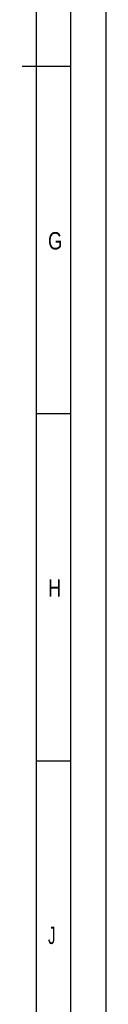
# Model space of a CAD drawing. Header units: millimetres. Extents: x 0 to 841, y 0 to 594.
# Tile 53 of 72: x 829 to 841, y 162 to 304. Entities that reach past the tile are written whole.
import ezdxf

# ---------------------------------------------------------------- set-up
doc = ezdxf.new("R2010")
doc.units = ezdxf.units.MM
doc.header["$LTSCALE"] = 46.255
doc.layers.get('0').update_dxf_attribs({"linetype": 'CONTINUOUS'})
doc.styles.add('TEXTSTYLE_2', font='txt')

msp = doc.modelspace()

# ---------------------------------------------------------------- linework, layer by layer
at = {"color": 5, "linetype": 'Continuous'}
for p, q in [((841, 594), (841, 0)), ((831, 584), (831, 10)), ((831, 247), (836, 247)), ((831, 197), (836, 197))]:
    msp.add_line(p, q, dxfattribs=at)
at = {"color": 6, "linetype": 'Continuous'}
for p, q in [((836, 5), (836, 589)), ((829, 297), (836, 297))]:
    msp.add_line(p, q, dxfattribs=at)

# ---------------------------------------------------------------- texts
at = {"color": 5, "linetype": 'Continuous', "style": 'TEXTSTYLE_2'}
for s, width, p in [('G', 0.785714, (832.70156, 270.613)), ('H', 0.785714, (832.70156, 220.613)), ('J', 0.642857, (832.70156, 170.613))]:
    msp.add_text(s, height=2.50001, dxfattribs=dict(at, width=width)).set_placement(p)

doc.saveas('drawing.dxf')
